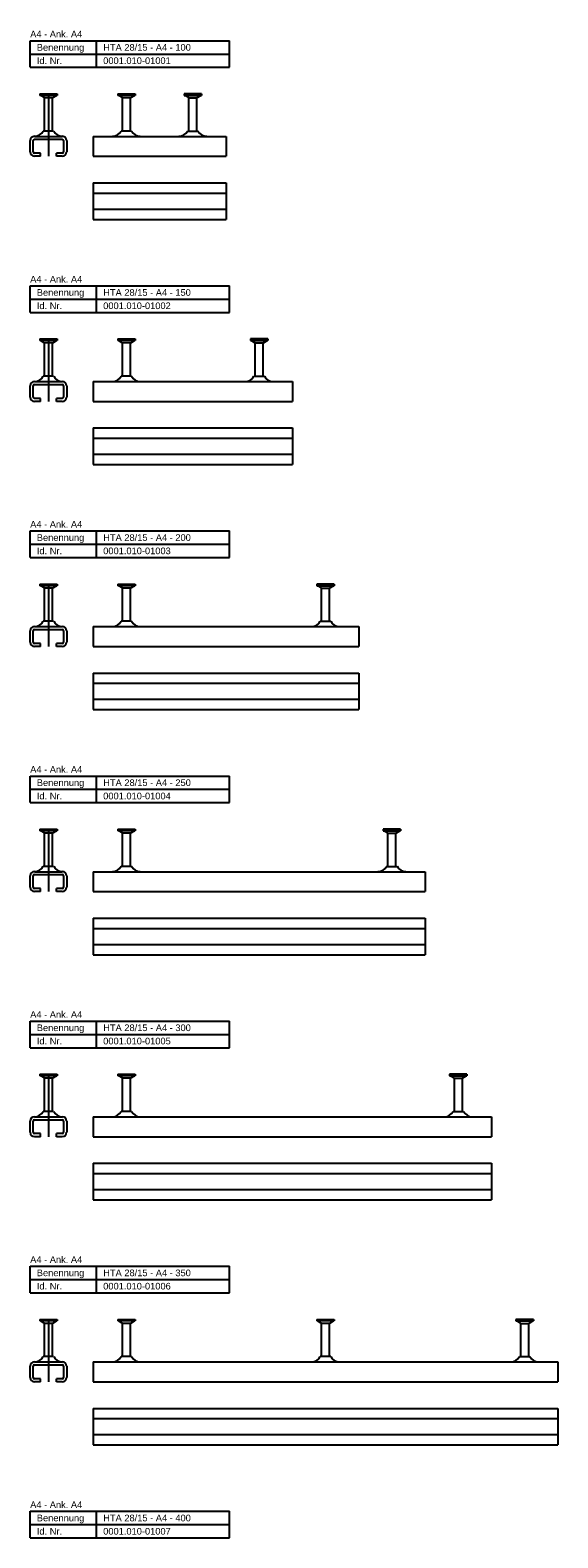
# Model space of a CAD drawing. Header units: millimetres. Extents: x -466 to 5678, y -7065 to 2232.
# Tile 22 of 25: x -465 to -67, y 1097 to 2232. Entities that reach past the tile are written whole.
import ezdxf

# ---------------------------------------------------------------- set-up
doc = ezdxf.new("R2010")
doc.units = ezdxf.units.MM
doc.layers.add('HALFEN', color=2, linetype='CONTINUOUS')
doc.styles.add('ARIAL50', font='ARIAL.TTF', dxfattribs={"height": 5})

msp = doc.modelspace()

# ---------------------------------------------------------------- linework, layer by layer
at = {"layer": 'HALFEN'}
for p, q in [((-464.7, 2224.3), (-314.7, 2224.3)), ((-464.7, 2204.3), (-464.7, 2224.3)), ((-464.7, 2214.3), (-314.7, 2214.3)), ((-414.7, 2204.3), (-414.7, 2224.3)), ((-314.7, 2204.3), (-314.7, 2224.3)), ((-464.7, 2204.3), (-314.7, 2204.3)), ((-457.5, 2184.3), (-444.4, 2184.3)), ((-457.5, 2184.3), (-457.5, 2183.1)), ((-444.4, 2183.1), (-457.5, 2183.1)), ((-454.3, 2181.5), (-457, 2183.1)), ((-454.1, 2184.2), (-454.1, 2183.2)), ((-454, 2156.3), (-454, 2181)), ((-448.2, 2181.3), (-453.8, 2181.3)), ((-448, 2156.3), (-448, 2181)), ((-447.9, 2184.2), (-447.9, 2183.2)), ((-447.7, 2181.5), (-445, 2183.1)), ((-444.4, 2184.3), (-444.4, 2183.1)), ((-398.8, 2184.3), (-385.7, 2184.3)), ((-398.8, 2184.3), (-398.8, 2183.1)), ((-385.7, 2183.1), (-398.8, 2183.1)), ((-395.5, 2181.5), (-398.2, 2183.1)), ((-395.3, 2184.2), (-395.3, 2183.2)), ((-395.2, 2156.3), (-395.2, 2181)), ((-389.5, 2181.3), (-395, 2181.3)), ((-389.2, 2184.2), (-389.2, 2183.2)), ((-389.2, 2156.3), (-389.2, 2181)), ((-388.9, 2181.5), (-386.2, 2183.1)), ((-385.7, 2184.3), (-385.7, 2183.1)), ((-335.7, 2184.3), (-348.8, 2184.3)), ((-348.8, 2184.3), (-348.8, 2183.1)), ((-348.8, 2183.1), (-335.7, 2183.1)), ((-345.5, 2181.5), (-348.2, 2183.1)), ((-345.3, 2184.2), (-345.3, 2183.2)), ((-345.2, 2156.3), (-345.2, 2181)), ((-345, 2181.3), (-339.5, 2181.3)), ((-339.2, 2184.2), (-339.2, 2183.2)), ((-339.2, 2156.3), (-339.2, 2181)), ((-338.9, 2181.5), (-336.2, 2183.1)), ((-335.7, 2184.3), (-335.7, 2183.1)), ((-464.7, 2140.6), (-464.7, 2149.1)), ((-462.5, 2140.6), (-462.5, 2149.1)), ((-461.5, 2152.3), (-440.5, 2152.3)), ((-461.5, 2150.1), (-440.5, 2150.1)), ((-447.1, 2156.3), (-454.9, 2156.3)), ((-439.5, 2149.1), (-439.5, 2140.6)), ((-437.2, 2149.1), (-437.2, 2140.6)), ((-417.2, 2152.3), (-317.2, 2152.3)), ((-417.2, 2152.3), (-417.2, 2137.3)), ((-388.3, 2156.3), (-396.2, 2156.3)), ((-346.2, 2156.3), (-338.3, 2156.3)), ((-317.2, 2152.3), (-317.2, 2137.3)), ((-457, 2139.6), (-461.5, 2139.6)), ((-457, 2137.3), (-461.5, 2137.3)), ((-457, 2137.3), (-457, 2139.6)), ((-440.5, 2139.6), (-445, 2139.6)), ((-445, 2137.3), (-445, 2139.6)), ((-440.5, 2137.3), (-445, 2137.3)), ((-417.2, 2137.3), (-317.2, 2137.3)), ((-417.2, 2117.3), (-317.2, 2117.3)), ((-417.2, 2117.3), (-417.2, 2089.8)), ((-317.2, 2117.3), (-317.2, 2089.8)), ((-417.2, 2109.6), (-317.2, 2109.6)), ((-417.2, 2097.6), (-317.2, 2097.6)), ((-417.2, 2089.8), (-317.2, 2089.8)), ((-464.7, 2019.8), (-464.7, 2039.8)), ((-464.7, 2039.8), (-314.7, 2039.8)), ((-414.7, 2019.8), (-414.7, 2039.8)), ((-314.7, 2019.8), (-314.7, 2039.8)), ((-464.7, 2029.8), (-314.7, 2029.8)), ((-464.7, 2019.8), (-314.7, 2019.8)), ((-457.5, 1999.8), (-444.4, 1999.8)), ((-457.5, 1999.8), (-457.5, 1998.6)), ((-444.4, 1998.6), (-457.5, 1998.6)), ((-454.3, 1997), (-457, 1998.6)), ((-454.1, 1999.7), (-454.1, 1998.7)), ((-447.9, 1999.7), (-447.9, 1998.7)), ((-447.7, 1997), (-445, 1998.6)), ((-444.4, 1999.8), (-444.4, 1998.6)), ((-398.8, 1999.8), (-398.8, 1998.6)), ((-398.8, 1999.8), (-385.7, 1999.8)), ((-385.7, 1998.6), (-398.8, 1998.6)), ((-395.5, 1997), (-398.2, 1998.6)), ((-395.3, 1999.7), (-395.3, 1998.7)), ((-389.2, 1999.7), (-389.2, 1998.7)), ((-388.9, 1997), (-386.2, 1998.6)), ((-385.7, 1999.8), (-385.7, 1998.6)), ((-285.7, 1999.8), (-298.8, 1999.8)), ((-298.8, 1999.8), (-298.8, 1998.6)), ((-298.8, 1998.6), (-285.7, 1998.6)), ((-295.5, 1997), (-298.2, 1998.6)), ((-295.3, 1999.7), (-295.3, 1998.7)), ((-289.2, 1999.7), (-289.2, 1998.7)), ((-288.9, 1997), (-286.2, 1998.6)), ((-285.7, 1999.8), (-285.7, 1998.6)), ((-454, 1971.8), (-454, 1996.5)), ((-448.2, 1996.8), (-453.8, 1996.8)), ((-448, 1971.8), (-448, 1996.5)), ((-395.2, 1971.8), (-395.2, 1996.5)), ((-389.5, 1996.8), (-395, 1996.8)), ((-389.2, 1971.8), (-389.2, 1996.5)), ((-295.2, 1971.8), (-295.2, 1996.5)), ((-295, 1996.8), (-289.5, 1996.8)), ((-289.2, 1971.8), (-289.2, 1996.5)), ((-464.7, 1956.1), (-464.7, 1964.6)), ((-462.5, 1956.1), (-462.5, 1964.6)), ((-461.5, 1967.8), (-440.5, 1967.8)), ((-461.5, 1965.6), (-440.5, 1965.6)), ((-447.1, 1971.8), (-454.9, 1971.8)), ((-439.5, 1964.6), (-439.5, 1956.1)), ((-437.2, 1964.6), (-437.2, 1956.1)), ((-417.2, 1967.8), (-417.2, 1952.8)), ((-417.2, 1967.8), (-267.2, 1967.8)), ((-388.3, 1971.8), (-396.2, 1971.8)), ((-296.2, 1971.8), (-288.3, 1971.8)), ((-267.2, 1967.8), (-267.2, 1952.8)), ((-457, 1955.1), (-461.5, 1955.1)), ((-457, 1952.8), (-461.5, 1952.8)), ((-457, 1952.8), (-457, 1955.1)), ((-440.5, 1955.1), (-445, 1955.1)), ((-445, 1952.8), (-445, 1955.1)), ((-440.5, 1952.8), (-445, 1952.8)), ((-417.2, 1952.8), (-267.2, 1952.8)), ((-417.2, 1932.8), (-417.2, 1905.3)), ((-417.2, 1932.8), (-267.2, 1932.8)), ((-267.2, 1932.8), (-267.2, 1905.3)), ((-417.2, 1925.1), (-267.2, 1925.1)), ((-417.2, 1913.1), (-267.2, 1913.1)), ((-417.2, 1905.3), (-267.2, 1905.3)), ((-464.7, 1855.3), (-314.7, 1855.3)), ((-464.7, 1835.3), (-464.7, 1855.3)), ((-414.7, 1835.3), (-414.7, 1855.3)), ((-314.7, 1835.3), (-314.7, 1855.3)), ((-464.7, 1845.3), (-314.7, 1845.3)), ((-464.7, 1835.3), (-314.7, 1835.3)), ((-457.5, 1815.3), (-444.4, 1815.3)), ((-457.5, 1815.3), (-457.5, 1814.1)), ((-444.4, 1814.1), (-457.5, 1814.1)), ((-454.3, 1812.5), (-457, 1814.1)), ((-454.1, 1815.2), (-454.1, 1814.2)), ((-454, 1787.3), (-454, 1812)), ((-448.2, 1812.3), (-453.8, 1812.3)), ((-448, 1787.3), (-448, 1812)), ((-447.9, 1815.2), (-447.9, 1814.2)), ((-447.7, 1812.5), (-445, 1814.1)), ((-444.4, 1815.3), (-444.4, 1814.1)), ((-398.8, 1815.3), (-385.7, 1815.3)), ((-398.8, 1815.3), (-398.8, 1814.1)), ((-385.7, 1814.1), (-398.8, 1814.1)), ((-395.5, 1812.5), (-398.2, 1814.1)), ((-395.3, 1815.2), (-395.3, 1814.2)), ((-395.2, 1787.3), (-395.2, 1812)), ((-389.5, 1812.3), (-395, 1812.3)), ((-389.2, 1815.2), (-389.2, 1814.2)), ((-389.2, 1787.3), (-389.2, 1812)), ((-388.9, 1812.5), (-386.2, 1814.1)), ((-385.7, 1815.3), (-385.7, 1814.1)), ((-235.7, 1815.3), (-248.8, 1815.3)), ((-248.8, 1815.3), (-248.8, 1814.1)), ((-248.8, 1814.1), (-235.7, 1814.1)), ((-245.5, 1812.5), (-248.2, 1814.1)), ((-245.3, 1815.2), (-245.3, 1814.2)), ((-245.2, 1787.3), (-245.2, 1812)), ((-245, 1812.3), (-239.5, 1812.3)), ((-239.2, 1815.2), (-239.2, 1814.2)), ((-239.2, 1787.3), (-239.2, 1812)), ((-238.9, 1812.5), (-236.2, 1814.1)), ((-235.7, 1815.3), (-235.7, 1814.1)), ((-461.5, 1783.3), (-440.5, 1783.3)), ((-447.1, 1787.3), (-454.9, 1787.3)), ((-417.2, 1783.3), (-217.2, 1783.3)), ((-417.2, 1783.3), (-417.2, 1768.3)), ((-388.3, 1787.3), (-396.2, 1787.3)), ((-246.2, 1787.3), (-238.3, 1787.3)), ((-217.2, 1783.3), (-217.2, 1768.3)), ((-464.7, 1771.6), (-464.7, 1780.1)), ((-462.5, 1771.6), (-462.5, 1780.1)), ((-461.5, 1781.1), (-440.5, 1781.1)), ((-457, 1770.6), (-461.5, 1770.6)), ((-457, 1768.3), (-457, 1770.6)), ((-440.5, 1770.6), (-445, 1770.6)), ((-445, 1768.3), (-445, 1770.6)), ((-439.5, 1780.1), (-439.5, 1771.6)), ((-437.2, 1780.1), (-437.2, 1771.6)), ((-457, 1768.3), (-461.5, 1768.3)), ((-440.5, 1768.3), (-445, 1768.3)), ((-417.2, 1768.3), (-217.2, 1768.3)), ((-417.2, 1748.3), (-217.2, 1748.3)), ((-417.2, 1748.3), (-417.2, 1720.8)), ((-217.2, 1748.3), (-217.2, 1720.8)), ((-417.2, 1740.6), (-217.2, 1740.6)), ((-417.2, 1728.6), (-217.2, 1728.6)), ((-417.2, 1720.8), (-217.2, 1720.8)), ((-464.7, 1670.8), (-314.7, 1670.8)), ((-464.7, 1650.8), (-464.7, 1670.8)), ((-414.7, 1650.8), (-414.7, 1670.8)), ((-314.7, 1650.8), (-314.7, 1670.8)), ((-464.7, 1660.8), (-314.7, 1660.8)), ((-464.7, 1650.8), (-314.7, 1650.8)), ((-457.5, 1630.8), (-444.4, 1630.8)), ((-457.5, 1630.8), (-457.5, 1629.6)), ((-444.4, 1629.6), (-457.5, 1629.6)), ((-454.3, 1628), (-457, 1629.6)), ((-454.1, 1630.7), (-454.1, 1629.7)), ((-454, 1602.8), (-454, 1627.5)), ((-448.2, 1627.8), (-453.8, 1627.8)), ((-448, 1602.8), (-448, 1627.5)), ((-447.9, 1630.7), (-447.9, 1629.7)), ((-447.7, 1628), (-445, 1629.6)), ((-444.4, 1630.8), (-444.4, 1629.6)), ((-398.8, 1630.8), (-385.7, 1630.8)), ((-398.8, 1630.8), (-398.8, 1629.6)), ((-385.7, 1629.6), (-398.8, 1629.6)), ((-395.5, 1628), (-398.2, 1629.6)), ((-395.3, 1630.7), (-395.3, 1629.7)), ((-395.2, 1602.8), (-395.2, 1627.5)), ((-389.5, 1627.8), (-395, 1627.8)), ((-389.2, 1630.7), (-389.2, 1629.7)), ((-389.2, 1602.8), (-389.2, 1627.5)), ((-388.9, 1628), (-386.2, 1629.6)), ((-385.7, 1630.8), (-385.7, 1629.6)), ((-185.7, 1630.8), (-198.8, 1630.8)), ((-198.8, 1630.8), (-198.8, 1629.6)), ((-198.8, 1629.6), (-185.7, 1629.6)), ((-195.5, 1628), (-198.2, 1629.6)), ((-195.3, 1630.7), (-195.3, 1629.7)), ((-195.2, 1602.8), (-195.2, 1627.5)), ((-195, 1627.8), (-189.5, 1627.8)), ((-189.2, 1630.7), (-189.2, 1629.7)), ((-189.2, 1602.8), (-189.2, 1627.5)), ((-188.9, 1628), (-186.2, 1629.6)), ((-185.7, 1630.8), (-185.7, 1629.6)), ((-447.1, 1602.8), (-454.9, 1602.8)), ((-388.3, 1602.8), (-396.2, 1602.8)), ((-196.2, 1602.8), (-188.3, 1602.8)), ((-464.7, 1587.1), (-464.7, 1595.6)), ((-462.5, 1587.1), (-462.5, 1595.6)), ((-461.5, 1598.8), (-440.5, 1598.8)), ((-461.5, 1596.6), (-440.5, 1596.6)), ((-439.5, 1595.6), (-439.5, 1587.1)), ((-437.2, 1595.6), (-437.2, 1587.1)), ((-417.2, 1598.8), (-167.2, 1598.8)), ((-417.2, 1598.8), (-417.2, 1583.8)), ((-167.2, 1598.8), (-167.2, 1583.8)), ((-457, 1586.1), (-461.5, 1586.1)), ((-457, 1583.8), (-461.5, 1583.8)), ((-457, 1583.8), (-457, 1586.1)), ((-440.5, 1586.1), (-445, 1586.1)), ((-445, 1583.8), (-445, 1586.1)), ((-440.5, 1583.8), (-445, 1583.8)), ((-417.2, 1583.8), (-167.2, 1583.8)), ((-417.2, 1563.8), (-167.2, 1563.8)), ((-417.2, 1563.8), (-417.2, 1536.3)), ((-417.2, 1556.1), (-167.2, 1556.1)), ((-167.2, 1563.8), (-167.2, 1536.3)), ((-417.2, 1544.1), (-167.2, 1544.1)), ((-417.2, 1536.3), (-167.2, 1536.3)), ((-464.7, 1486.3), (-314.7, 1486.3)), ((-464.7, 1466.3), (-464.7, 1486.3)), ((-464.7, 1476.3), (-314.7, 1476.3)), ((-414.7, 1466.3), (-414.7, 1486.3)), ((-314.7, 1466.3), (-314.7, 1486.3)), ((-464.7, 1466.3), (-314.7, 1466.3)), ((-457.5, 1446.3), (-444.4, 1446.3)), ((-457.5, 1446.3), (-457.5, 1445.1)), ((-444.4, 1445.1), (-457.5, 1445.1)), ((-454.3, 1443.5), (-457, 1445.1)), ((-454.1, 1446.2), (-454.1, 1445.2)), ((-454, 1418.3), (-454, 1443)), ((-448.2, 1443.3), (-453.8, 1443.3)), ((-448, 1418.3), (-448, 1443)), ((-447.9, 1446.2), (-447.9, 1445.2)), ((-447.7, 1443.5), (-445, 1445.1)), ((-444.4, 1446.3), (-444.4, 1445.1)), ((-398.8, 1446.3), (-385.7, 1446.3)), ((-398.8, 1446.3), (-398.8, 1445.1)), ((-385.7, 1445.1), (-398.8, 1445.1)), ((-395.5, 1443.5), (-398.2, 1445.1)), ((-395.3, 1446.2), (-395.3, 1445.2)), ((-395.2, 1418.3), (-395.2, 1443)), ((-389.5, 1443.3), (-395, 1443.3)), ((-389.2, 1446.2), (-389.2, 1445.2)), ((-389.2, 1418.3), (-389.2, 1443)), ((-388.9, 1443.5), (-386.2, 1445.1)), ((-385.7, 1446.3), (-385.7, 1445.1)), ((-135.7, 1446.3), (-148.8, 1446.3)), ((-148.8, 1446.3), (-148.8, 1445.1)), ((-148.8, 1445.1), (-135.7, 1445.1)), ((-145.5, 1443.5), (-148.2, 1445.1)), ((-145.3, 1446.2), (-145.3, 1445.2)), ((-145.2, 1418.3), (-145.2, 1443)), ((-145, 1443.3), (-139.5, 1443.3)), ((-139.2, 1446.2), (-139.2, 1445.2)), ((-139.2, 1418.3), (-139.2, 1443)), ((-138.9, 1443.5), (-136.2, 1445.1)), ((-135.7, 1446.3), (-135.7, 1445.1)), ((-464.7, 1402.6), (-464.7, 1411.1)), ((-462.5, 1402.6), (-462.5, 1411.1)), ((-461.5, 1414.3), (-440.5, 1414.3)), ((-461.5, 1412.1), (-440.5, 1412.1)), ((-447.1, 1418.3), (-454.9, 1418.3)), ((-439.5, 1411.1), (-439.5, 1402.6)), ((-437.2, 1411.1), (-437.2, 1402.6)), ((-417.2, 1414.3), (-117.2, 1414.3)), ((-417.2, 1414.3), (-417.2, 1399.3)), ((-388.3, 1418.3), (-396.2, 1418.3)), ((-146.2, 1418.3), (-138.3, 1418.3)), ((-117.2, 1414.3), (-117.2, 1399.3)), ((-457, 1401.6), (-461.5, 1401.6)), ((-457, 1399.3), (-461.5, 1399.3)), ((-457, 1399.3), (-457, 1401.6)), ((-440.5, 1401.6), (-445, 1401.6)), ((-445, 1399.3), (-445, 1401.6)), ((-440.5, 1399.3), (-445, 1399.3)), ((-417.2, 1399.3), (-117.2, 1399.3)), ((-417.2, 1379.3), (-117.2, 1379.3)), ((-417.2, 1379.3), (-417.2, 1351.8)), ((-117.2, 1379.3), (-117.2, 1351.8)), ((-417.2, 1371.6), (-117.2, 1371.6)), ((-417.2, 1359.6), (-117.2, 1359.6)), ((-417.2, 1351.8), (-117.2, 1351.8)), ((-464.7, 1301.8), (-314.7, 1301.8)), ((-464.7, 1281.8), (-464.7, 1301.8)), ((-414.7, 1281.8), (-414.7, 1301.8)), ((-314.7, 1281.8), (-314.7, 1301.8)), ((-464.7, 1291.8), (-314.7, 1291.8)), ((-464.7, 1281.8), (-314.7, 1281.8)), ((-457.5, 1261.8), (-444.4, 1261.8)), ((-457.5, 1261.8), (-457.5, 1260.6)), ((-444.4, 1260.6), (-457.5, 1260.6)), ((-454.3, 1259), (-457, 1260.6)), ((-454.1, 1261.7), (-454.1, 1260.7)), ((-447.9, 1261.7), (-447.9, 1260.7)), ((-447.7, 1259), (-445, 1260.6)), ((-444.4, 1261.8), (-444.4, 1260.6)), ((-398.8, 1261.8), (-385.7, 1261.8)), ((-398.8, 1261.8), (-398.8, 1260.6)), ((-385.7, 1260.6), (-398.8, 1260.6)), ((-395.5, 1259), (-398.2, 1260.6)), ((-395.3, 1261.7), (-395.3, 1260.7)), ((-389.2, 1261.7), (-389.2, 1260.7)), ((-388.9, 1259), (-386.2, 1260.6)), ((-385.7, 1261.8), (-385.7, 1260.6)), ((-248.8, 1261.8), (-235.7, 1261.8)), ((-248.8, 1261.8), (-248.8, 1260.6)), ((-235.7, 1260.6), (-248.8, 1260.6)), ((-245.5, 1259), (-248.2, 1260.6)), ((-245.3, 1261.7), (-245.3, 1260.7)), ((-239.2, 1261.7), (-239.2, 1260.7)), ((-238.9, 1259), (-236.2, 1260.6)), ((-235.7, 1261.8), (-235.7, 1260.6)), ((-85.7, 1261.8), (-98.8, 1261.8)), ((-98.8, 1261.8), (-98.8, 1260.6)), ((-98.8, 1260.6), (-85.7, 1260.6)), ((-95.5, 1259), (-98.2, 1260.6)), ((-95.3, 1261.7), (-95.3, 1260.7)), ((-89.2, 1261.7), (-89.2, 1260.7)), ((-88.9, 1259), (-86.2, 1260.6)), ((-85.7, 1261.8), (-85.7, 1260.6)), ((-454, 1233.8), (-454, 1258.5)), ((-448.2, 1258.8), (-453.8, 1258.8)), ((-448, 1233.8), (-448, 1258.5)), ((-395.2, 1233.8), (-395.2, 1258.5)), ((-389.5, 1258.8), (-395, 1258.8)), ((-389.2, 1233.8), (-389.2, 1258.5)), ((-245.2, 1233.8), (-245.2, 1258.5)), ((-239.5, 1258.8), (-245, 1258.8)), ((-239.2, 1233.8), (-239.2, 1258.5)), ((-95.2, 1233.8), (-95.2, 1258.5)), ((-95, 1258.8), (-89.5, 1258.8)), ((-89.2, 1233.8), (-89.2, 1258.5)), ((-464.7, 1218.1), (-464.7, 1226.6)), ((-462.5, 1218.1), (-462.5, 1226.6)), ((-461.5, 1229.8), (-440.5, 1229.8)), ((-461.5, 1227.6), (-440.5, 1227.6)), ((-447.1, 1233.8), (-454.9, 1233.8)), ((-439.5, 1226.6), (-439.5, 1218.1)), ((-437.2, 1226.6), (-437.2, 1218.1)), ((-417.2, 1229.8), (-67.2, 1229.8)), ((-417.2, 1229.8), (-417.2, 1214.8)), ((-388.3, 1233.8), (-396.2, 1233.8)), ((-238.3, 1233.8), (-246.2, 1233.8)), ((-96.2, 1233.8), (-88.3, 1233.8)), ((-67.2, 1229.8), (-67.2, 1214.8)), ((-457, 1217.1), (-461.5, 1217.1)), ((-457, 1214.8), (-461.5, 1214.8)), ((-457, 1214.8), (-457, 1217.1)), ((-440.5, 1217.1), (-445, 1217.1)), ((-445, 1214.8), (-445, 1217.1)), ((-440.5, 1214.8), (-445, 1214.8)), ((-417.2, 1214.8), (-67.2, 1214.8)), ((-417.2, 1194.8), (-67.2, 1194.8)), ((-417.2, 1194.8), (-417.2, 1167.3)), ((-67.2, 1194.8), (-67.2, 1167.3)), ((-417.2, 1187.1), (-67.2, 1187.1)), ((-417.2, 1175.1), (-67.2, 1175.1)), ((-417.2, 1167.3), (-67.2, 1167.3)), ((-464.7, 1117.3), (-314.7, 1117.3)), ((-464.7, 1097.3), (-464.7, 1117.3)), ((-414.7, 1097.3), (-414.7, 1117.3)), ((-314.7, 1097.3), (-314.7, 1117.3)), ((-464.7, 1107.3), (-314.7, 1107.3)), ((-464.7, 1097.3), (-314.7, 1097.3))]:
    msp.add_line(p, q, dxfattribs=at)
at = {"layer": 'HALFEN', "color": 1}
for p, q in [((-451, 2184.3), (-451, 2137.3)), ((-451, 1999.8), (-451, 1952.8)), ((-451, 1815.3), (-451, 1768.3)), ((-451, 1630.8), (-451, 1583.8)), ((-451, 1446.3), (-451, 1399.3)), ((-451, 1261.8), (-451, 1214.8))]:
    msp.add_line(p, q, dxfattribs=at)
at = {"layer": 'HALFEN'}
for centre, radius, start, end in [((-454.6, 2181), 0.6, 0, 60), ((-447.4, 2181), 0.6, 120, 180), ((-395.8, 2181), 0.6, 0, 60), ((-388.6, 2181), 0.6, 120, 180), ((-345.8, 2181), 0.6, 0, 60), ((-338.6, 2181), 0.6, 120, 180), ((-461.5, 2149.1), 3.25, 90, 180), ((-461.5, 2149.1), 1, 90, 180), ((-461.3, 2159.5), 7.14, 268.7969, 333.9123), ((-440.6, 2159.5), 7.14, 206.0877, 271.2031), ((-440.5, 2149.1), 3.25, 0, 90), ((-440.5, 2149.1), 1, 0, 90), ((-402.6, 2159.5), 7.14, 268.7969, 333.9123), ((-381.9, 2159.5), 7.14, 206.0877, 271.2031), ((-352.6, 2159.5), 7.14, 268.7969, 333.9123), ((-331.9, 2159.5), 7.14, 206.0877, 271.2031), ((-461.5, 2140.6), 3.25, 180, 270), ((-461.5, 2140.6), 1, 180, 270), ((-440.5, 2140.6), 3.25, 270, 0), ((-440.5, 2140.6), 1, 270, 0), ((-454.6, 1996.5), 0.6, 0, 60), ((-447.4, 1996.5), 0.6, 120, 180), ((-395.8, 1996.5), 0.6, 0, 60), ((-388.6, 1996.5), 0.6, 120, 180), ((-295.8, 1996.5), 0.6, 0, 60), ((-288.6, 1996.5), 0.6, 120, 180), ((-461.5, 1964.6), 3.25, 90, 180), ((-461.5, 1964.6), 1, 90, 180), ((-461.3, 1975), 7.14, 268.7969, 333.9123), ((-440.6, 1975), 7.14, 206.0877, 271.2031), ((-440.5, 1964.6), 3.25, 0, 90), ((-440.5, 1964.6), 1, 0, 90), ((-402.6, 1975), 7.14, 268.7969, 333.9123), ((-381.9, 1975), 7.14, 206.0877, 271.2031), ((-302.6, 1975), 7.14, 268.7969, 333.9123), ((-281.9, 1975), 7.14, 206.0877, 271.2031), ((-461.5, 1956.1), 3.25, 180, 270), ((-461.5, 1956.1), 1, 180, 270), ((-440.5, 1956.1), 1, 270, 0), ((-440.5, 1956.1), 3.25, 270, 0), ((-454.6, 1812), 0.6, 0, 60), ((-447.4, 1812), 0.6, 120, 180), ((-395.8, 1812), 0.6, 0, 60), ((-388.6, 1812), 0.6, 120, 180), ((-245.8, 1812), 0.6, 0, 60), ((-238.6, 1812), 0.6, 120, 180), ((-461.5, 1780.1), 3.25, 90, 180), ((-461.3, 1790.5), 7.14, 268.7969, 333.9123), ((-440.6, 1790.5), 7.14, 206.0877, 271.2031), ((-440.5, 1780.1), 3.25, 0, 90), ((-402.6, 1790.5), 7.14, 268.7969, 333.9123), ((-381.9, 1790.5), 7.14, 206.0877, 271.2031), ((-252.6, 1790.5), 7.14, 268.7969, 333.9123), ((-231.9, 1790.5), 7.14, 206.0877, 271.2031), ((-461.5, 1771.6), 3.25, 180, 270), ((-461.5, 1780.1), 1, 90, 180), ((-461.5, 1771.6), 1, 180, 270), ((-440.5, 1780.1), 1, 0, 90), ((-440.5, 1771.6), 1, 270, 0), ((-440.5, 1771.6), 3.25, 270, 0), ((-454.6, 1627.5), 0.6, 0, 60), ((-447.4, 1627.5), 0.6, 120, 180), ((-395.8, 1627.5), 0.6, 0, 60), ((-388.6, 1627.5), 0.6, 120, 180), ((-195.8, 1627.5), 0.6, 0, 60), ((-188.6, 1627.5), 0.6, 120, 180), ((-461.3, 1606), 7.14, 268.7969, 333.9123), ((-440.6, 1606), 7.14, 206.0877, 271.2031), ((-402.6, 1606), 7.14, 268.7969, 333.9123), ((-381.9, 1606), 7.14, 206.0877, 271.2031), ((-202.6, 1606), 7.14, 268.7969, 333.9123), ((-181.9, 1606), 7.14, 206.0877, 271.2031), ((-461.5, 1595.6), 3.25, 90, 180), ((-461.5, 1595.6), 1, 90, 180), ((-440.5, 1595.6), 3.25, 0, 90), ((-440.5, 1595.6), 1, 0, 90), ((-461.5, 1587.1), 3.25, 180, 270), ((-461.5, 1587.1), 1, 180, 270), ((-440.5, 1587.1), 1, 270, 0), ((-440.5, 1587.1), 3.25, 270, 0), ((-454.6, 1443), 0.6, 0, 60), ((-447.4, 1443), 0.6, 120, 180), ((-395.8, 1443), 0.6, 0, 60), ((-388.6, 1443), 0.6, 120, 180), ((-145.8, 1443), 0.6, 0, 60), ((-138.6, 1443), 0.6, 120, 180), ((-461.5, 1411.1), 3.25, 90, 180), ((-461.5, 1411.1), 1, 90, 180), ((-461.3, 1421.5), 7.14, 268.7969, 333.9123), ((-440.6, 1421.5), 7.14, 206.0877, 271.2031), ((-440.5, 1411.1), 3.25, 0, 90), ((-440.5, 1411.1), 1, 0, 90), ((-402.6, 1421.5), 7.14, 268.7969, 333.9123), ((-381.9, 1421.5), 7.14, 206.0877, 271.2031), ((-152.6, 1421.5), 7.14, 268.7969, 333.9123), ((-131.9, 1421.5), 7.14, 206.0877, 271.2031), ((-461.5, 1402.6), 3.25, 180, 270), ((-461.5, 1402.6), 1, 180, 270), ((-440.5, 1402.6), 3.25, 270, 0), ((-440.5, 1402.6), 1, 270, 0), ((-454.6, 1258.5), 0.6, 0, 60), ((-447.4, 1258.5), 0.6, 120, 180), ((-395.8, 1258.5), 0.6, 0, 60), ((-388.6, 1258.5), 0.6, 120, 180), ((-245.8, 1258.5), 0.6, 0, 60), ((-238.6, 1258.5), 0.6, 120, 180), ((-95.8, 1258.5), 0.6, 0, 60), ((-88.6, 1258.5), 0.6, 120, 180), ((-461.5, 1226.6), 3.25, 90, 180), ((-461.5, 1226.6), 1, 90, 180), ((-461.3, 1237), 7.14, 268.7969, 333.9123), ((-440.6, 1237), 7.14, 206.0877, 271.2031), ((-440.5, 1226.6), 3.25, 0, 90), ((-440.5, 1226.6), 1, 0, 90), ((-402.6, 1237), 7.14, 268.7969, 333.9123), ((-381.9, 1237), 7.14, 206.0877, 271.2031), ((-252.6, 1237), 7.14, 268.7969, 333.9123), ((-231.9, 1237), 7.14, 206.0877, 271.2031), ((-102.6, 1237), 7.14, 268.7969, 333.9123), ((-81.9, 1237), 7.14, 206.0877, 271.2031), ((-461.5, 1218.1), 3.25, 180, 270), ((-461.5, 1218.1), 1, 180, 270), ((-440.5, 1218.1), 3.25, 270, 0), ((-440.5, 1218.1), 1, 270, 0)]:
    msp.add_arc(centre, radius, start, end, dxfattribs=at)

# ---------------------------------------------------------------- texts
at = {"layer": 'HALFEN', "style": 'ARIAL50'}
for s, p in [('A4 - Ank. A4', (-464.7, 2226.8)), ('Benennung', (-459.7, 2216.8)), ('HTA 28/15 - A4 - 100', (-409.7, 2216.8)), ('Id. Nr.', (-459.7, 2206.8)), ('0001.010-01001', (-409.7, 2206.8)), ('A4 - Ank. A4', (-464.7, 2042.3)), ('Benennung', (-459.7, 2032.3)), ('HTA 28/15 - A4 - 150', (-409.7, 2032.3)), ('Id. Nr.', (-459.7, 2022.3)), ('0001.010-01002', (-409.7, 2022.3)), ('A4 - Ank. A4', (-464.7, 1857.8)), ('Benennung', (-459.7, 1847.8)), ('HTA 28/15 - A4 - 200', (-409.7, 1847.8)), ('Id. Nr.', (-459.7, 1837.8)), ('0001.010-01003', (-409.7, 1837.8)), ('A4 - Ank. A4', (-464.7, 1673.3)), ('HTA 28/15 - A4 - 250', (-409.7, 1663.3)), ('Benennung', (-459.7, 1663.3)), ('Id. Nr.', (-459.7, 1653.3)), ('0001.010-01004', (-409.7, 1653.3)), ('A4 - Ank. A4', (-464.7, 1488.8)), ('Benennung', (-459.7, 1478.8)), ('HTA 28/15 - A4 - 300', (-409.7, 1478.8)), ('Id. Nr.', (-459.7, 1468.8)), ('0001.010-01005', (-409.7, 1468.8)), ('A4 - Ank. A4', (-464.7, 1304.3)), ('Benennung', (-459.7, 1294.3)), ('HTA 28/15 - A4 - 350', (-409.7, 1294.3)), ('Id. Nr.', (-459.7, 1284.3)), ('0001.010-01006', (-409.7, 1284.3)), ('A4 - Ank. A4', (-464.7, 1119.8)), ('Benennung', (-459.7, 1109.8)), ('HTA 28/15 - A4 - 400', (-409.7, 1109.8)), ('Id. Nr.', (-459.7, 1099.8)), ('0001.010-01007', (-409.7, 1099.8))]:
    msp.add_text(s, height=5, dxfattribs=at).set_placement(p)

doc.saveas('drawing.dxf')
